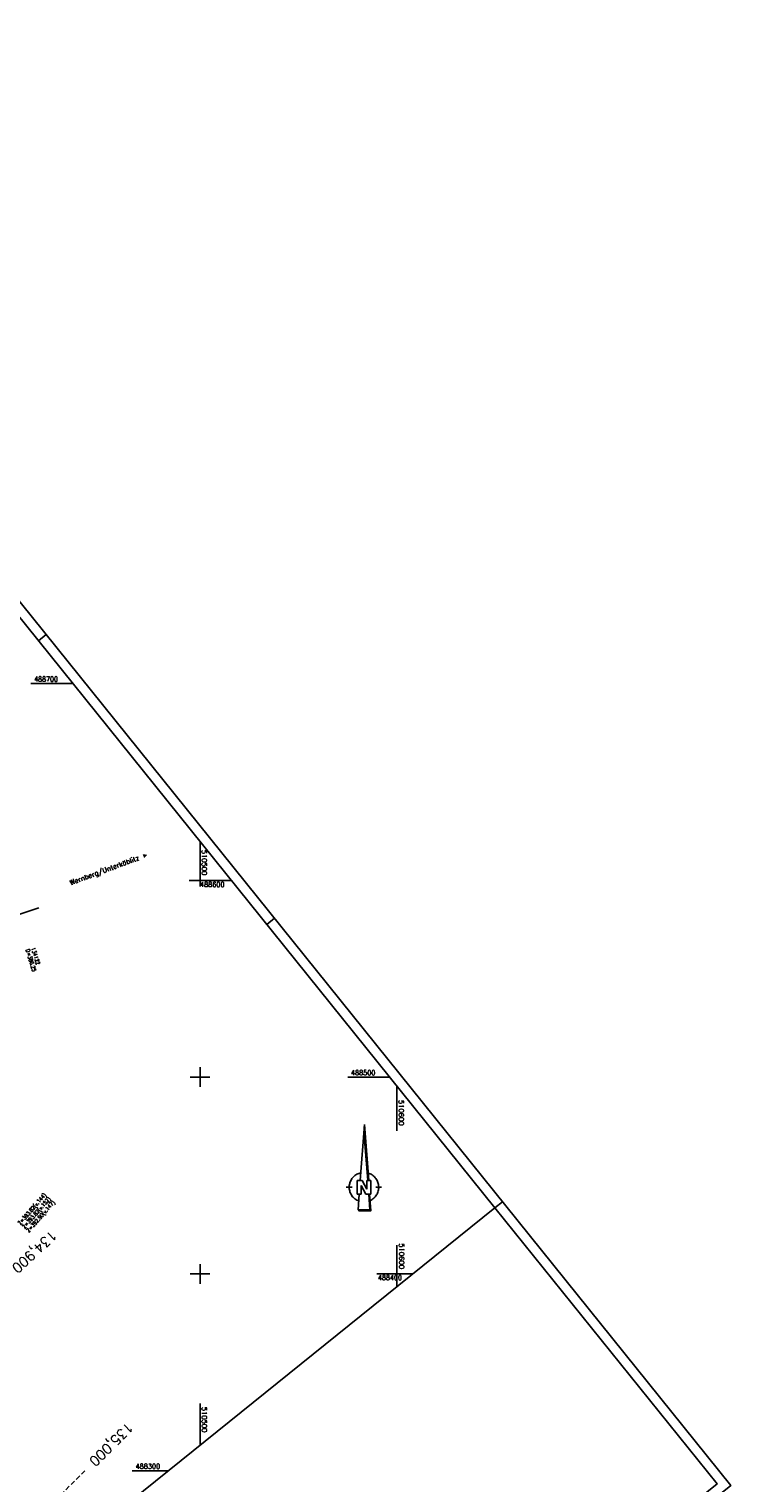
# Model space of a CAD drawing. Extents: x 509711 to 510770, y 487920 to 489033.
# Tile 11 of 11: x 510413 to 510770, y 488294 to 489033. Entities that reach past the tile are written whole.
import ezdxf
from ezdxf.enums import TextEntityAlignment as Align

# ---------------------------------------------------------------- set-up
doc = ezdxf.new("R2010")
doc.units = 0
doc.header["$LTSCALE"] = 10
doc.header["$MEASUREMENT"] = 0
doc.linetypes.add('LT00', pattern=[0])
doc.linetypes.add('LT17', pattern=[0.15, 0.1, -0.05])
doc.layers.get('0').update_dxf_attribs({"linetype": 'LT00'})
for name, color, linetype in [('-BSCH006', 5, 'LT00'), ('1401', 7, 'Continuous'), ('A-TEXT-KILOMETER', 30, 'LT17'), ('ORTSNAMEN', 7, 'Continuous'), ('RAHMEN', 250, 'Continuous'), ('V_AFBR_BAB', 250, 'LT00'), ('V_RASTER', 250, 'LT00')]:
    doc.layers.add(name, color=color, linetype=linetype)
doc.styles.add('Kilometrierung', font='romans.shx')
doc.styles.add('ROMANS', font='romans.shx')
doc.styles.add('schachtbeschriftung', font='romans.shx', dxfattribs={"width": 0.75, "height": 0.2})
doc.styles.get("Standard").update_dxf_attribs({"font": 'romans.shx', "width": 0.8})

# ---------------------------------------------------------------- blocks, each defined once
blk = doc.blocks.new('SYMB1401')
at = {"color": 0, "linetype": 'ByBlock'}
for p, q in [((-0.397083, 0.691572), (0.022917, 6.361572)), ((0.392917, 0.691572), (-0.007083, 5.958572)), ((0.402917, 0.691572), (-0.002083, 6.025572)), ((0.412917, 0.691572), (0.002917, 6.092572)), ((0.422917, 0.691572), (0.007917, 6.159572)), ((0.432917, 0.691572), (0.012917, 6.226572)), ((0.442917, 0.691572), (0.017917, 6.293572)), ((0.022917, 6.361572), (0.452917, 0.691572)), ((0.352917, 0.691572), (-0.027083, 5.691572)), ((0.362917, 0.691572), (-0.022083, 5.758572)), ((0.372917, 0.691572), (-0.017083, 5.825572)), ((0.382917, 0.691572), (-0.012083, 5.892572)), ((-0.727083, -0.708428), (-0.727083, 0.691572)), ((-0.727083, 0.691572), (-0.217083, 0.691572)), ((0.162917, -0.708428), (-0.327083, 0.181572)), ((-0.327083, 0.181572), (-0.327083, -0.708428)), ((0.272917, -0.198428), (-0.217083, 0.691572)), ((0.272917, -0.198428), (0.272917, 0.691572)), ((0.672917, 0.691572), (0.272917, 0.691572)), ((0.672917, 0.691572), (0.672917, -0.708428)), ((-1.827083, -0.008428), (-1.227083, -0.008428)), ((-0.327083, -0.708428), (-0.727083, -0.708428)), ((-0.507083, -0.708428), (-0.627083, -2.308428)), ((0.672917, -0.708428), (0.162917, -0.708428)), ((0.572917, -2.308428), (0.452917, -0.708428)), ((0.582916, -2.318428), (0.462917, -0.708428)), ((0.682917, -2.408428), (0.552917, -0.708428)), ((1.172916, -0.008428), (1.772917, -0.008428)), ((-0.627083, -2.308428), (0.572917, -2.308428)), ((-0.617083, -2.318428), (0.582916, -2.318428))]:
    blk.add_line(p, q, dxfattribs=at)
for points in [[(-1.526069, -0.059916), (-1.526094, 0.050035), (-1.518071, 0.159693), (-1.502041, 0.268469), (-1.47809, 0.37578), (-1.446348, 0.481049), (-1.406984, 0.583712), (-1.360209, 0.683217), (-1.306276, 0.779032), (-1.245473, 0.87064), (-1.178126, 0.957552), (-1.104597, 1.0393), (-1.025281, 1.115445), (-0.940603, 1.185579), (-0.851018, 1.249326), (-0.757006, 1.306344), (-0.659072, 1.356326), (-0.557742, 1.399004), (-0.45356, 1.434149), (-0.347084, 1.461573)], [(0.392916, 1.431572), (0.497466, 1.396917), (0.599189, 1.354678), (0.697537, 1.305084), (0.791977, 1.248403), (0.882001, 1.184941), (0.967121, 1.11504), (1.04688, 1.039078), (1.120846, 0.957464), (1.18862, 0.87064), (1.249835, 0.779074), (1.304163, 0.68326), (1.351308, 0.583716), (1.391017, 0.480979), (1.423076, 0.375604), (1.44731, 0.268159), (1.463591, 0.159225), (1.471828, 0.049389), (1.471979, -0.060755)], [(-0.557083, -1.408428), (-0.658433, -1.365798), (-0.75639, -1.315862), (-0.850428, -1.258889), (-0.940044, -1.195184), (-1.024754, -1.125089), (-1.104106, -1.048981), (-1.177673, -0.967268), (-1.245061, -0.880388), (-1.305907, -0.788808), (-1.359886, -0.693019), (-1.406707, -0.593536), (-1.446119, -0.490891), (-1.477911, -0.385637), (-1.501912, -0.278338), (-1.517993, -0.169569), (-1.526069, -0.059916)], [(-0.607083, -2.328428), (0.592916, -2.328428), (0.472917, -0.708428)], [(-0.597083, -2.338428), (0.602917, -2.338428), (0.482917, -0.708428)], [(-0.587083, -2.348428), (0.612917, -2.348428), (0.492917, -0.708428)], [(-0.577083, -2.358428), (0.622917, -2.358428), (0.502917, -0.708428)], [(-0.567083, -2.368428), (0.632917, -2.368428), (0.512917, -0.708428)], [(-0.557083, -2.378428), (0.642917, -2.378428), (0.522917, -0.708428)], [(-0.547083, -2.388428), (0.652917, -2.388428), (0.532917, -0.708428)], [(-0.537083, -2.398428), (0.662917, -2.398428), (0.542917, -0.708428)], [(-0.532084, -2.403428), (0.672917, -2.403428), (0.547917, -0.708428)], [(1.471979, -0.060755), (1.464042, -0.170612), (1.44806, -0.279591), (1.42412, -0.387102), (1.39235, -0.492564), (1.352922, -0.59541), (1.30605, -0.695083), (1.251985, -0.791045), (1.19102, -0.882778), (1.123485, -0.969787), (1.049743, -1.051603), (0.970192, -1.127784), (0.885263, -1.197918), (0.795414, -1.261626), (0.701129, -1.318565), (0.602918, -1.368428)], [(-0.627083, -2.308428), (-0.527083, -2.408428), (0.682917, -2.408428)]]:
    blk.add_lwpolyline(points, dxfattribs=at)

msp = doc.modelspace()

# ---------------------------------------------------------------- linework, layer by layer
at = {"layer": 'A-TEXT-KILOMETER', "ltscale": 2.5}
msp.add_line((510413.24, 488271.75), (510441.53, 488300.03), dxfattribs=at)
at = {"layer": 'RAHMEN'}
for p, q in [((510421.78, 488724.87), (510417.89, 488721.73)), ((510537.79, 488580.76), (510533.89, 488577.62)), ((510653.79, 488436.64), (510649.9, 488433.51))]:
    msp.add_line(p, q, dxfattribs=at)
for points in [[(509711.38, 488660.09), (510307.09, 487920.06), (510769.8, 488292.53), (510174.09, 489032.56), (509711.38, 488660.09)], [(509730.95, 488643.75), (510194.98, 488067.31), (510649.9, 488433.51), (510185.88, 489009.95), (509730.95, 488643.75)]]:
    msp.add_lwpolyline(points, dxfattribs=at)
at = {"layer": 'RAHMEN', "flags": 128}
msp.add_lwpolyline([(510194.98, 488067.31), (510307.85, 487927.09), (510762.77, 488293.29), (510649.9, 488433.51)], dxfattribs=at)
at = {"layer": 'V_AFBR_BAB'}
msp.add_lwpolyline([(510379.51, 488572.91), (510384.1, 488574.5), (510388.69, 488576.08), (510393.28, 488577.66), (510397.87, 488579.24), (510401.9, 488580.62), (510405.92, 488581.99), (510409.95, 488583.36), (510413.98, 488584.73), (510418.01, 488586.1)], dxfattribs=at)
at = {"layer": 'V_RASTER'}
for p, q in [((510414.06, 488700), (510435.38, 488700)), ((510500, 488596.87), (510500, 488619.72)), ((510515.88, 488600), (510494.56, 488600)), ((510500, 488495), (510500, 488505)), ((510495, 488500), (510505, 488500)), ((510575.06, 488500), (510596.37, 488500)), ((510600, 488495.5), (510600, 488472.65)), ((510600, 488414.66), (510600, 488393.34)), ((510500, 488395), (510500, 488405)), ((510505, 488400), (510495, 488400)), ((510608.27, 488400), (510589.77, 488400)), ((510500, 488312.85), (510500, 488334.16)), ((510465.54, 488300), (510484.04, 488300))]:
    msp.add_line(p, q, dxfattribs=at)

# ---------------------------------------------------------------- block references
at = {"layer": '1401', "xscale": 4.999999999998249, "yscale": 5.000000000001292, "zscale": 5, "rotation": 359.9997277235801}
msp.add_blockref('SYMB1401', (510583.44, 488444.09), dxfattribs=at)

# ---------------------------------------------------------------- texts
at = {"layer": '-BSCH006', "style": 'schachtbeschriftung', "width": 0.75}
for s, rotation, p in [('D=386.25', 287.51299, (510411.39, 488564.65)), ('134122', 287.51299, (510414.13, 488565.52)), ('Z=393.82(v.144)', 49.07111, (510408.74, 488424.71)), ('Z=393.82(v.152)', 49.07111, (510410.91, 488422.82)), ('Z=392.90(v.147)', 49.07111, (510413.09, 488420.94))]:
    msp.add_text(s, height=2, rotation=rotation, dxfattribs=at).set_placement(p)
at = {"layer": 'A-TEXT-KILOMETER', "style": 'Kilometrierung'}
for s, rotation, p in [('134,900', 222.83321, (510405.64, 488401.8)), ('135,000', 224.83321, (510445.07, 488303.57))]:
    msp.add_text(s, height=5, rotation=rotation, dxfattribs=at).set_placement(p, align=Align.MIDDLE_RIGHT)
at = {"layer": 'ORTSNAMEN', "insert": (510453.59, 488603.79), "char_height": 2.5, "width": 53.2222, "attachment_point": 8, "rotation": 20.25222, "style": 'ROMANS'}
msp.add_mtext('\\pt4.75;{\\fArial|b0|i0|c0|p32;  }Wernberg/Unterköblitz {\\fArial|b0|i0|c0|p32;►}', dxfattribs=at)
at = {"layer": 'V_RASTER'}
for s, rotation, width, p in [(' 488700', 359.99973, 0.941, (510414.06, 488701)), (' 510500', 269.99973, 1.006, (510500.93, 488617.23)), (' 488600', 359.99973, 0.972, (510498.3, 488596.64)), (' 488500', 359.99973, 0.965, (510575.06, 488501)), (' 510600', 269.99973, 1.014, (510601, 488490.15)), (' 510600', 269.99973, 1.014, (510601.2, 488417.28)), (' 488400', 359.99973, 0.951, (510588.74, 488396.91)), (' 510500', 269.99973, 1.006, (510501, 488334.16)), (' 488300', 359.99973, 0.976, (510465.54, 488301))]:
    msp.add_text(s, height=2.5, rotation=rotation, dxfattribs=dict(at, width=width)).set_placement(p)

doc.saveas('drawing.dxf')
